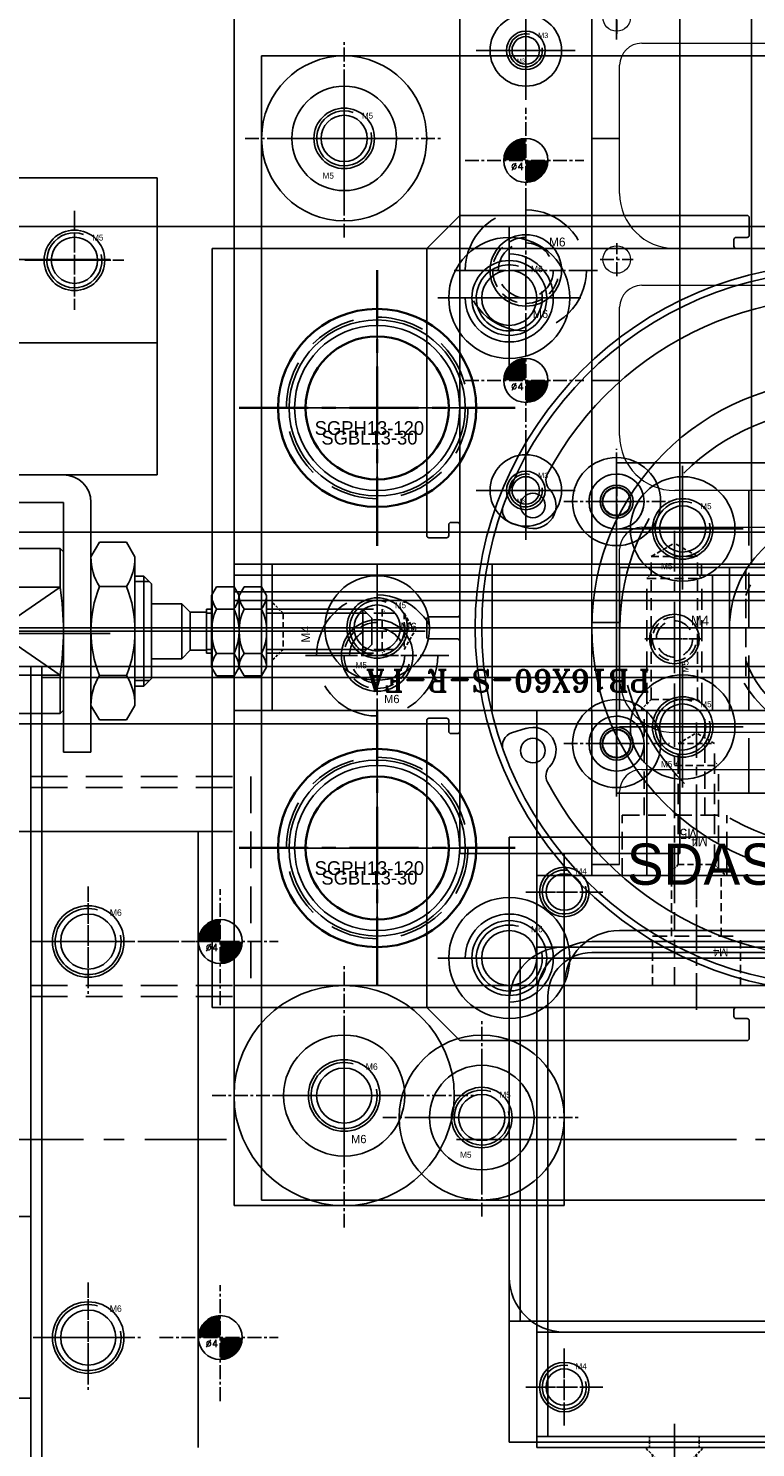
# Model space of a CAD drawing. Header units: millimetres. Extents: x -1657 to 8845, y -11980 to 3013.
# Tile 151 of 256: x 674 to 740, y 611 to 740. Entities that reach past the tile are written whole.
import ezdxf

# ---------------------------------------------------------------- set-up
doc = ezdxf.new("R2010")
doc.units = ezdxf.units.MM
doc.linetypes.add('CENTER', pattern=[2, 1.25, -0.25, 0.25, -0.25])
doc.linetypes.add('DASHED', pattern=[0.75, 0.5, -0.25])
doc.layers.add('FMT', color=7, linetype='Continuous', lineweight=35)
for name, color, linetype in [('SHELL裁切气缸', 252, 'Continuous'), ('STD', 7, 'Continuous'), ('图层100', 243, 'Continuous'), ('图层102', 123, 'Continuous'), ('图层109', 110, 'Continuous'), ('图层110', 146, 'Continuous'), ('图层111', 232, 'Continuous'), ('图层112', 172, 'Continuous'), ('图层114', 30, 'Continuous'), ('图层115', 214, 'Continuous'), ('图层116', 116, 'Continuous'), ('图层117', 23, 'Continuous'), ('图层118', 85, 'Continuous'), ('图层120', 150, 'Continuous'), ('图层121', 52, 'Continuous'), ('图层122', 210, 'Continuous'), ('图层123', 190, 'Continuous'), ('图层124', 74, 'Continuous'), ('图层134', 230, 'Continuous'), ('图层136', 210, 'Continuous'), ('图层137', 101, 'Continuous'), ('图层138', 141, 'Continuous'), ('图层167', 7, 'Continuous'), ('图层172', 21, 'Continuous'), ('图层175', 94, 'Continuous'), ('推料气缸', 251, 'Continuous'), ('方管2', 2, 'Continuous'), ('装SHELL气缸', 252, 'Continuous'), ('铁壳', 1, 'Continuous')]:
    doc.layers.add(name, color=color, linetype=linetype)
doc.styles.add('SIMPLEX', font='SIMPLEX')
doc.styles.add('标注', font='romant.shx')

# ---------------------------------------------------------------- blocks, each defined once
blk = doc.blocks.new('1E9B3')
at = {"layer": '铁壳', "ltscale": 0.625}
for p, q in [((-42.47, 0), (-39.95, 0)), ((0, 0), (2.53, 0)), ((-42.47, -22), (-39.95, -22)), ((0, -22), (2.53, -22))]:
    blk.add_line(p, q, dxfattribs=at)
at = {"layer": '铁壳', "linetype": 'Continuous', "lineweight": 20}
for p, q in [((-42.47, -22), (-42.47, 0)), ((0, 0), (0, -4.99)), ((-39.95, -4.99), (-39.95, 0)), ((2.53, -22), (2.53, 0)), ((-24.77, -7.99), (-15.17, -7.99)), ((-24.23, -8.13), (-24.23, -9.49)), ((-15.72, -9.49), (-15.72, -8.13)), ((-24.73, -9.99), (-34.95, -9.99)), ((-5, -9.99), (-15.22, -9.99)), ((-37.95, -13.34), (-2, -13.34)), ((-39.95, -22), (-39.95, -15.34)), ((0, -15.34), (0, -22))]:
    blk.add_line(p, q, dxfattribs=at)
at = {"layer": '铁壳', "color": 1, "linetype": 'CENTER'}
for p, q in [((-40.22, -12.5), (-40.22, -9.5)), ((0.28, -12.5), (0.28, -9.5)), ((-41.72, -11), (-38.72, -11)), ((-1.22, -11), (1.78, -11))]:
    blk.add_line(p, q, dxfattribs=at)
at = {"layer": '铁壳', "linetype": 'Continuous', "lineweight": 20}
for centre in [(-40.22, -11), (0.28, -11)]:
    blk.add_circle(centre, 1.25, dxfattribs=at)
for centre, radius, start, end in [((-34.95, -4.99), 5, 180, 270), ((-5, -4.99), 5, 270, 0), ((-24.77, -7.79), 0.2, 270, 293.0609), ((-24.48, -8.48), 0.551, 81.8064, 113.0609), ((-24.43, -8.13), 0.2, 0, 81.8064), ((-15.52, -8.13), 0.2, 98.1936, 180), ((-15.47, -8.48), 0.551, 66.9391, 98.1936), ((-15.17, -7.79), 0.2, 246.9391, 270), ((-24.73, -9.49), 0.5, 270, 0), ((-15.22, -9.49), 0.5, 180, 270), ((-37.95, -15.34), 2, 90, 180), ((-2, -15.34), 2, 0, 90)]:
    blk.add_arc(centre, radius, start, end, dxfattribs=at)
blk = doc.blocks.new('1E9FF')
at = {"layer": '铁壳', "ltscale": 0.625}
for p in [(15.72, 128.92), (15.72, 106.92), (15.72, 84.92), (15.72, 62.92)]:
    blk.add_blockref('1E9B3', p, dxfattribs=at)
blk = doc.blocks.new('1EC49')
at = {"layer": '图层109', "color": 1, "linetype": 'CENTER', "ltscale": 3.238837}
blk.add_line((-2.75, -6.76), (-2.75, 11.11), dxfattribs=at)
at = {"layer": '图层109', "color": 4, "linetype": 'DASHED', "ltscale": 3.166667}
for p, q in [((-5.5, 0), (-5.5, 9.5)), ((0, 0), (0, 9.5)), ((-7.5, -5.5), (-7.5, 0)), ((-7.5, 0), (2, 0)), ((2, -5.5), (2, 0))]:
    blk.add_line(p, q, dxfattribs=at)
at = {"layer": '图层109', "ltscale": 3}
blk.add_text('M5', height=0.93, rotation=180, dxfattribs=at).set_placement((-0.54, -1.25))
blk = doc.blocks.new('5F')
at = {"color": 4, "linetype": 'DASHED', "ltscale": 0.471405}
for p, q in [((1, 2.1), (0, 3.1)), ((1, -2.1), (0, -3.1))]:
    blk.add_line(p, q, dxfattribs=at)
at = {"color": 4, "linetype": 'DASHED', "ltscale": 3.8}
for p, q in [((0.6, 2.5), (12, 2.5)), ((0.6, -2.5), (12, -2.5))]:
    blk.add_line(p, q, dxfattribs=at)
at = {"color": 4, "linetype": 'DASHED', "ltscale": 1.4}
for p, q in [((1, 2.1), (1, -2.1)), ((14, 2.1), (14, -2.1))]:
    blk.add_line(p, q, dxfattribs=at)
at = {"color": 4, "linetype": 'DASHED', "ltscale": 2.166667}
for p, q in [((1, 2.1), (14, 2.1)), ((1, -2.1), (14, -2.1))]:
    blk.add_line(p, q, dxfattribs=at)
at = {"color": 4, "linetype": 'DASHED', "ltscale": 0.188562}
for p, q in [((12, 2.5), (12.4, 2.1)), ((12, -2.5), (12.4, -2.1))]:
    blk.add_line(p, q, dxfattribs=at)
at = {"color": 4, "linetype": 'DASHED', "ltscale": 1.666667}
blk.add_line((12, 2.5), (12, -2.5), dxfattribs=at)
at = {"color": 4, "linetype": 'DASHED', "ltscale": 0.80829}
for p in [(14, 2.1), (14, -2.1)]:
    blk.add_line(p, (15.21, 0), dxfattribs=at)
at = {"color": 1, "linetype": 'CENTER', "ltscale": 3.699214}
blk.add_line((-2.16, 0), (16.34, 0), dxfattribs=at)
blk.add_text('M5', height=0.606).set_placement((3.42, -1.28))
blk = doc.blocks.new('B7BA')
at = {"layer": 'STD', "color": 1, "linetype": 'CENTER'}
for p, q in [((0, 0), (0, 19.2)), ((-9.6, 9.6), (9.6, 9.6))]:
    blk.add_line(p, q, dxfattribs=at)
at = {"layer": 'STD', "ltscale": 4.5}
for radius in [8, 6.5]:
    blk.add_circle((0, 9.6), radius, dxfattribs=at)
at = {"layer": 'STD', "ltscale": 4, "insert": (-5.68, 8.4), "char_height": 1.25, "width": 31.6969, "attachment_point": 1}
blk.add_mtext('SGPH13-120', dxfattribs=at)
blk = doc.blocks.new('B75F')
at = {"layer": 'FMT', "color": 1, "linetype": 'CENTER', "ltscale": 5.0112}
for p, q in [((0, 0), (0, 25.06)), ((-12.53, 12.53), (12.53, 12.53))]:
    blk.add_line(p, q, dxfattribs=at)
at = {"layer": 'FMT', "ltscale": 4.5}
for radius in [9, 6.5]:
    blk.add_circle((0, 12.53), radius, dxfattribs=at)
at = {"layer": 'FMT', "ltscale": 4.5, "insert": (-5.07, 10.45), "char_height": 1.25, "width": 12.5667, "attachment_point": 1}
blk.add_mtext('SGBL13-30', dxfattribs=at)
blk = doc.blocks.new('4E')
at = {"color": 1, "linetype": 'CENTER', "ltscale": 0.96}
for p, q in [((0, -2.4), (0, 2.4)), ((-2.4, 0), (2.4, 0))]:
    blk.add_line(p, q, dxfattribs=at)
at = {"color": 4, "linetype": 'DASHED', "ltscale": 3.454}
blk.add_circle((0, 0), 1.65, dxfattribs=at)
at = {"color": 4, "linetype": 'DASHED', "ltscale": 2.093333}
blk.add_arc((0, 0), 2, 90, 0, dxfattribs=at)
at = {"ltscale": 0.5}
blk.add_text('M4', height=0.873, dxfattribs=at).set_placement((1.51, 1.24))
blk = doc.blocks.new('1EE24')
at = {"layer": '图层115', "color": 1, "linetype": 'CENTER', "ltscale": 2.671598}
blk.add_line((-2.25, -6.72), (-2.25, 7.64), dxfattribs=at)
at = {"layer": '图层115', "color": 4, "linetype": 'DASHED', "ltscale": 1.5}
for p, q in [((-4.5, 0), (-4.5, 5.5)), ((0, 0), (0, 5.5)), ((-6.25, -4.5), (-6.25, 0)), ((1.75, -4.5), (1.75, 0))]:
    blk.add_line(p, q, dxfattribs=at)
at = {"layer": '图层115', "color": 4, "linetype": 'DASHED', "ltscale": 2.666667}
blk.add_line((-6.25, 0), (1.75, 0), dxfattribs=at)
at = {"layer": '图层115'}
blk.add_text('M4', height=0.743, rotation=180, dxfattribs=at).set_placement((0.65, -1.11))
blk = doc.blocks.new('4F')
at = {"color": 4, "linetype": 'DASHED', "ltscale": 0.471405}
for p, q in [((1, 1.65), (0, 2.65)), ((1, -1.65), (0, -2.65))]:
    blk.add_line(p, q, dxfattribs=at)
at = {"color": 4, "linetype": 'DASHED', "ltscale": 3.116667}
for p, q in [((0.65, 2), (10, 2)), ((0.65, -2), (10, -2))]:
    blk.add_line(p, q, dxfattribs=at)
at = {"color": 4, "linetype": 'DASHED', "ltscale": 1.1}
for p, q in [((1, 1.65), (1, -1.65)), ((12, 1.65), (12, -1.65))]:
    blk.add_line(p, q, dxfattribs=at)
at = {"color": 4, "linetype": 'DASHED', "ltscale": 3.666667}
for p, q in [((1, 1.65), (12, 1.65)), ((1, -1.65), (12, -1.65))]:
    blk.add_line(p, q, dxfattribs=at)
at = {"color": 4, "linetype": 'DASHED', "ltscale": 0.164992}
for p, q in [((10, 2), (10.35, 1.65)), ((10, -2), (10.35, -1.65))]:
    blk.add_line(p, q, dxfattribs=at)
at = {"color": 4, "linetype": 'DASHED', "ltscale": 1.333333}
blk.add_line((10, 2), (10, -2), dxfattribs=at)
at = {"color": 4, "linetype": 'DASHED', "ltscale": 0.635085}
for p in [(12, 1.65), (12, -1.65)]:
    blk.add_line(p, (12.95, 0), dxfattribs=at)
at = {"color": 1, "linetype": 'CENTER', "ltscale": 3.210708}
blk.add_line((-2.16, 0), (13.9, 0), dxfattribs=at)
blk.add_text('M4', height=0.808, rotation=90).set_placement((3.46, -1.03))
blk = doc.blocks.new('3A')
at = {"color": 1, "linetype": 'CENTER'}
for p, q in [((0, 4.25), (0, -4.25)), ((-4.25, 0), (4.25, 0))]:
    blk.add_line(p, q, dxfattribs=at)
for radius in [3.25, 1.75]:
    blk.add_circle((0, 0), radius)
blk.add_text('M3', height=0.371).set_placement((-0.8, -1.11))
blk = doc.blocks.new('4w')
at = {"color": 1, "linetype": 'CENTER'}
for p, q in [((0, -5.77), (0, 4.77)), ((-5.52, 0), (5.27, 0))]:
    blk.add_line(p, q, dxfattribs=at)
at = {"const_width": 2}
for points in [[(0, 1, 0.414214), (-1, 0, 1)], [(0, -1, 0.414214), (1, 0, 1)]]:
    blk.add_lwpolyline(points, format="xyb", dxfattribs=at)
blk.add_circle((0, 0), 2)
at = {"style": 'SIMPLEX'}
blk.add_text('%%c4', height=0.667, dxfattribs=at).set_placement((-1.34, -0.88))
blk = doc.blocks.new('3C')
at = {"color": 1, "linetype": 'CENTER'}
for p, q in [((0, 4.5), (0, -4.5)), ((-4.5, 0), (4.5, 0))]:
    blk.add_line(p, q, dxfattribs=at)
blk.add_circle((0, 0), 1.25)
at = {"color": 2, "linetype": 'Continuous'}
blk.add_arc((0, 0), 1.5, 77.2897, 8.5828, dxfattribs=at)
blk.add_text('M3', height=0.484).set_placement((1.11, 1.12))
blk = doc.blocks.new('5A')
at = {"color": 1, "linetype": 'CENTER'}
for p, q in [((0, 5.75), (0, -5.75)), ((-5.75, 0), (5.75, 0))]:
    blk.add_line(p, q, dxfattribs=at)
for radius in [4.75, 2.75]:
    blk.add_circle((0, 0), radius)
blk.add_text('M5', height=0.56).set_placement((-1.97, -3.66))
blk = doc.blocks.new('5C')
at = {"color": 1, "linetype": 'CENTER'}
for p, q in [((0, 4.5), (0, -4.5)), ((-4.5, 0), (4.5, 0))]:
    blk.add_line(p, q, dxfattribs=at)
blk.add_circle((0, 0), 2.1)
at = {"color": 2, "linetype": 'Continuous'}
blk.add_arc((0, 0), 2.5, 70.7735, 12.493, dxfattribs=at)
blk.add_text('M5', height=0.54).set_placement((1.62, 1.8))
blk = doc.blocks.new('5P1')
at = {"color": 1, "linetype": 'CENTER', "ltscale": 2.3}
for p, q in [((0, 5.75), (0, -5.75)), ((-5.75, 0), (5.75, 0))]:
    blk.add_line(p, q, dxfattribs=at)
at = {"color": 4, "linetype": 'DASHED', "ltscale": 9.943333}
blk.add_circle((0, 0), 4.75, dxfattribs=at)
at = {"ltscale": 3}
blk.add_circle((0, 0), 2.75, dxfattribs=at)
blk.add_text('M5', height=0.56).set_placement((-1.97, -3.66))
blk = doc.blocks.new('1FBEA')
at = {"layer": 'SHELL裁切气缸'}
for p, q in [((-35.96, 22), (-35.96, -56.34)), ((-70.46, 20.33), (-73.46, 17.33)), ((-70.46, 20.33), (-44.36, 20.33)), ((-44.16, 20.13), (-44.16, 18.53)), ((-36.96, 20.13), (-36.96, 17.53)), ((-36.76, 20.33), (-35.16, 20.33)), ((-34.96, 20.13), (-34.96, 17.53)), ((-27.76, 20.13), (-27.76, 18.53)), ((-27.56, 20.33), (-1.46, 20.33)), ((1.54, 17.33), (-1.46, 20.33)), ((-45.56, 18.13), (-45.56, 17.53)), ((-45.36, 18.33), (-44.36, 18.33)), ((-27.56, 18.33), (-26.56, 18.33)), ((-26.36, 18.13), (-26.36, 17.53)), ((-73.46, 17.33), (-73.46, -8.77)), ((-45.36, 17.33), (-37.16, 17.33)), ((-34.76, 17.33), (-26.56, 17.33)), ((1.54, 17.33), (1.54, 0.47)), ((-3.68, -1.31), (-0.26, 0.11)), ((0, 0), (0.08, -0.18)), ((0.34, -0.29), (1.29, 0.1)), ((-3.9, -1.83), (-2.44, -5.34)), ((1.53, -3.7), (1.61, -3.88)), ((1.64, -3.43), (3.16, -2.8)), ((11.04, -7.17), (3.52, -2.83)), ((-1.92, -5.56), (1.5, -4.14)), ((-71.26, -7.57), (-70.66, -7.57)), ((-64.39, -8.06), (-65.75, -7.63)), ((11.04, -7.17), (11.04, -27.17)), ((-73.26, -8.97), (-71.66, -8.97)), ((-71.46, -7.77), (-71.46, -8.77)), ((-70.46, -7.77), (-70.46, -15.97)), ((-73.46, -16.37), (-73.46, -17.97)), ((-73.26, -16.17), (-70.66, -16.17)), ((-73.26, -18.17), (-70.66, -18.17)), ((-70.46, -18.37), (-70.46, -26.57)), ((-73.46, -25.57), (-73.46, -51.67)), ((-73.26, -25.37), (-71.66, -25.37)), ((-71.46, -25.57), (-71.46, -26.57)), ((-71.26, -26.77), (-70.66, -26.77)), ((-64.39, -26.27), (-65.75, -26.71)), ((11.04, -27.17), (3.52, -31.51)), ((-3.9, -32.51), (-2.44, -29)), ((-1.92, -28.78), (1.5, -30.2)), ((1.53, -30.64), (1.61, -30.46)), ((1.64, -30.9), (3.16, -31.53)), ((-3.68, -33.03), (-0.26, -34.45)), ((0, -34.34), (0.08, -34.15)), ((0.34, -34.04), (1.29, -34.44)), ((1.54, -34.81), (1.54, -51.67)), ((-73.46, -51.67), (-70.46, -54.67)), ((-45.56, -52.47), (-45.56, -51.87)), ((-45.36, -51.67), (-37.16, -51.67)), ((-45.36, -52.67), (-44.36, -52.67)), ((-44.16, -54.47), (-44.16, -52.87)), ((-36.96, -54.47), (-36.96, -51.87)), ((-34.96, -54.47), (-34.96, -51.87)), ((-34.76, -51.67), (-26.56, -51.67)), ((-27.76, -54.47), (-27.76, -52.87)), ((-27.56, -52.67), (-26.56, -52.67)), ((-26.36, -52.47), (-26.36, -51.87)), ((-1.46, -54.67), (1.54, -51.67)), ((-70.46, -54.67), (-44.36, -54.67)), ((-36.76, -54.67), (-35.16, -54.67)), ((-27.56, -54.67), (-1.46, -54.67))]:
    blk.add_line(p, q, dxfattribs=at)
at = {"layer": 'SHELL裁切气缸', "ltscale": 0.5}
for p, q in [((-65.96, 19.33), (-65.96, 6.33)), ((-5.96, 19.33), (-5.96, 6.33)), ((-72.46, 12.83), (-59.46, 12.83)), ((0.54, 12.83), (-12.46, 12.83)), ((11.82, -17.17), (-74.63, -17.17)), ((-65.96, -53.67), (-65.96, -40.67)), ((-5.96, -53.67), (-5.96, -40.67)), ((-72.46, -47.17), (-59.46, -47.17)), ((0.54, -47.17), (-12.46, -47.17))]:
    blk.add_line(p, q, dxfattribs=at)
at = {"layer": 'SHELL裁切气缸', "color": 4, "linetype": 'DASHED', "ltscale": 3.511885}
for p, q in [((-44.46, -11.9), (-44.46, -22.44)), ((-27.46, -11.9), (-27.46, -22.44))]:
    blk.add_line(p, q, dxfattribs=at)
at = {"layer": 'SHELL裁切气缸'}
for centre, radius in [((-65.96, 12.83), 5.5), ((-5.96, 12.83), 5.5), ((-65.96, 12.83), 3.4), ((-35.96, -17.17), 33.1), ((-5.96, 12.83), 3.4), ((-35.96, -17.17), 32.5), ((-63.82, -6.03), 1.12), ((-63.82, -28.31), 1.12), ((-65.96, -47.17), 5.5), ((-5.96, -47.17), 5.5), ((-65.96, -47.17), 3.4), ((-5.96, -47.17), 3.4)]:
    blk.add_circle(centre, radius, dxfattribs=at)
at = {"layer": 'SHELL裁切气缸', "color": 4, "linetype": 'DASHED', "ltscale": 20.881}
blk.add_circle((-35.96, -17.17), 19.95, dxfattribs=at)
at = {"layer": 'SHELL裁切气缸', "color": 4, "linetype": 'DASHED', "ltscale": 20.933333}
blk.add_circle((-35.96, -17.17), 10, dxfattribs=at)
at = {"layer": 'SHELL裁切气缸', "color": 4, "linetype": 'DASHED', "ltscale": 9.001333}
blk.add_circle((-35.96, -17.17), 4.3, dxfattribs=at)
at = {"layer": 'SHELL裁切气缸'}
for centre, radius, start, end in [((-44.36, 20.13), 0.2, 0, 90), ((-36.76, 20.13), 0.2, 90, 180), ((-35.16, 20.13), 0.2, 0, 90), ((-27.56, 20.13), 0.2, 90, 180), ((-45.36, 18.13), 0.2, 90, 180), ((-44.36, 18.53), 0.2, 270, 0), ((-27.56, 18.53), 0.2, 180, 270), ((-26.56, 18.13), 0.2, 0, 90), ((-65.96, 12.83), 4, 180, 90), ((-45.36, 17.53), 0.2, 180, 270), ((-37.16, 17.53), 0.2, 270, 0), ((-34.76, 17.53), 0.2, 180, 270), ((-26.56, 17.53), 0.2, 270, 0), ((-5.96, 12.83), 4, 90, 0), ((-35.96, -17.17), 30, 207.8245, 152.1755), ((-0.18, -0.08), 0.2, 22.5, 112.5), ((1.14, 0.47), 0.4, 292.5, 0), ((0.26, -0.11), 0.2, 202.5, 292.5), ((-3.53, -1.68), 0.4, 112.5, 202.5), ((-61.43, -3.73), 1.2, 152.1755, 223.993), ((1.72, -3.62), 0.2, 112.5, 202.5), ((3.32, -3.17), 0.4, 60, 112.5), ((-63.82, -6.03), 2.11, 250.2204, 43.993), ((1.42, -3.96), 0.2, 292.5, 22.5), ((-65.38, -6.49), 1.2, 160.0428, 252.24), ((-2.07, -5.19), 0.4, 202.5, 292.5), ((-71.26, -7.77), 0.2, 90, 180), ((-70.66, -7.77), 0.2, 0, 90), ((-73.26, -8.77), 0.2, 180, 270), ((-71.66, -8.77), 0.2, 270, 0), ((-73.26, -16.37), 0.2, 90, 180), ((-70.66, -15.97), 0.2, 270, 0), ((-73.26, -17.97), 0.2, 180, 270), ((-70.66, -18.37), 0.2, 0, 90), ((-73.26, -25.57), 0.2, 90, 180), ((-71.66, -25.57), 0.2, 0, 90), ((-71.26, -26.57), 0.2, 180, 270), ((-70.66, -26.57), 0.2, 270, 0), ((-65.38, -27.85), 1.2, 107.76, 199.9572), ((-63.82, -28.31), 2.11, 316.007, 109.7796), ((-2.07, -29.15), 0.4, 67.5, 157.5), ((-61.43, -30.61), 1.2, 136.007, 207.8245), ((1.42, -30.38), 0.2, 337.5, 67.5), ((1.72, -30.72), 0.2, 157.5, 247.5), ((3.32, -31.17), 0.4, 247.5, 300), ((-3.53, -32.66), 0.4, 157.5, 247.5), ((-0.18, -34.26), 0.2, 247.5, 337.5), ((0.26, -34.23), 0.2, 67.5, 157.5), ((1.14, -34.81), 0.4, 0, 67.5), ((-65.96, -47.17), 4, 270, 180), ((-5.96, -47.17), 4, 0, 270), ((-45.36, -51.87), 0.2, 90, 180), ((-45.36, -52.47), 0.2, 180, 270), ((-44.36, -52.87), 0.2, 0, 90), ((-37.16, -51.87), 0.2, 0, 90), ((-34.76, -51.87), 0.2, 90, 180), ((-27.56, -52.87), 0.2, 90, 180), ((-26.56, -51.87), 0.2, 0, 90), ((-26.56, -52.47), 0.2, 270, 0), ((-44.36, -54.47), 0.2, 270, 0), ((-36.76, -54.47), 0.2, 180, 270), ((-35.16, -54.47), 0.2, 270, 0), ((-27.56, -54.47), 0.2, 180, 270)]:
    blk.add_arc(centre, radius, start, end, dxfattribs=at)
at = {"layer": 'SHELL裁切气缸', "color": 4, "linetype": 'DASHED', "ltscale": 9.42}
for start, end in [(19.1881, 160.8119), (199.1881, 340.8119)]:
    blk.add_arc((-35.96, -17.17), 9, start, end, dxfattribs=at)
at = {"layer": 'SHELL裁切气缸', "color": 4, "linetype": 'DASHED', "ltscale": 5.233333}
blk.add_arc((-35.96, -17.17), 5, 90, 0, dxfattribs=at)
at = {"layer": 'SHELL裁切气缸', "insert": (-55.29, -36.76), "char_height": 3.75, "width": 29.8385, "attachment_point": 1}
blk.add_mtext('SDAS-63X35', dxfattribs=at)
blk = doc.blocks.new('6C')
at = {"color": 1, "linetype": 'CENTER'}
for p, q in [((0, 5), (0, -5)), ((-5, 0), (5, 0))]:
    blk.add_line(p, q, dxfattribs=at)
blk.add_circle((0, 0), 2.5)
at = {"color": 2, "linetype": 'Continuous'}
blk.add_arc((0, 0), 3, 73.9359, 10.9553, dxfattribs=at)
blk.add_text('M6', height=0.586).set_placement((1.96, 2.34))
blk = doc.blocks.new('6A')
at = {"color": 1, "linetype": 'CENTER'}
for p, q in [((0, 6.5), (0, -6.5)), ((-6.5, 0), (6.5, 0))]:
    blk.add_line(p, q, dxfattribs=at)
for radius in [5.5, 3.25]:
    blk.add_circle((0, 0), radius)
blk.add_text('M6', height=0.751).set_placement((0.63, -4.33))
blk = doc.blocks.new('6E')
at = {"color": 1, "linetype": 'CENTER', "ltscale": 1.44}
for p, q in [((0, -3.6), (0, 3.6)), ((-3.6, 0), (3.6, 0))]:
    blk.add_line(p, q, dxfattribs=at)
at = {"color": 4, "linetype": 'DASHED', "ltscale": 5.233333}
blk.add_circle((0, 0), 2.5, dxfattribs=at)
at = {"color": 4, "linetype": 'DASHED', "ltscale": 3.14}
blk.add_arc((0, 0), 3, 90, 0, dxfattribs=at)
blk.add_text('M6', height=0.806).set_placement((2.11, 2.18))
blk = doc.blocks.new('6P1')
at = {"color": 1, "linetype": 'CENTER', "ltscale": 2.6}
for p, q in [((0, 6.5), (0, -6.5)), ((-6.5, 0), (6.5, 0))]:
    blk.add_line(p, q, dxfattribs=at)
at = {"color": 4, "linetype": 'DASHED', "ltscale": 11.513333}
blk.add_circle((0, 0), 5.5, dxfattribs=at)
blk.add_circle((0, 0), 3.25)
blk.add_text('M6', height=0.751).set_placement((0.63, -4.33))
blk = doc.blocks.new('21738')
at = {"layer": '推料气缸'}
for p, q in [((-6.25, 2.5), (-6.25, 25.2)), ((-6.25, 25.2), (-3.75, 25.2)), ((-3.75, 2.5), (-3.75, 25.2)), ((-10.25, 20.95), (-9.48, 22.28)), ((-9.48, 22.28), (-7.02, 22.28)), ((-6.25, 20.95), (-7.02, 22.28)), ((-10.25, 20.95), (-10.25, 14.2)), ((-6.25, 20.95), (-6.25, 14.2)), ((-3.45, 21.7), (-3.75, 21.4)), ((-3.75, 14.2), (-3.75, 21.4)), ((-3.45, 21.7), (8.15, 21.7)), ((-3.45, 18.2), (-3.45, 21.7)), ((-22.2, 17.47), (-21.75, 18.26)), ((-21.75, 18.26), (-20.16, 18.26)), ((-19.7, 17.47), (-20.16, 18.26)), ((-19.7, 17.47), (-19.25, 18.26)), ((-19.25, 18.26), (-17.66, 18.26)), ((-17.2, 17.47), (-17.66, 18.26)), ((-11.05, 19.2), (-11.75, 18.5)), ((-11.75, 14.2), (-11.75, 18.5)), ((-10.25, 18.7), (-11.55, 18.7)), ((-11.05, 19.2), (-11.05, 9.2)), ((-10.25, 19.2), (-11.05, 19.2)), ((-9.48, 18.24), (-7.02, 18.24)), ((-3.45, 18.2), (8.15, 18.2)), ((-3.45, 18.2), (8.15, 10.2)), ((8.15, 18.2), (-3.45, 10.2)), ((-22.2, 10.97), (-22.2, 17.47)), ((-19.7, 10.97), (-19.7, 17.47)), ((-17.2, 10.97), (-17.2, 17.47)), ((-31.75, 15.42), (-30.95, 16.22)), ((-22.2, 15.87), (-31.3, 15.87)), ((-30.95, 12.22), (-30.95, 16.22)), ((-22.2, 16.22), (-30.95, 16.22)), ((-21.75, 16.24), (-20.16, 16.24)), ((-19.25, 16.24), (-17.66, 16.24)), ((-16.75, 16.22), (-17.2, 16.22)), ((-16.75, 15.87), (-17.2, 15.87)), ((-16.75, 12.22), (-16.75, 16.22)), ((-16.75, 15.94), (-15.25, 15.94)), ((-15.25, 15.94), (-14.49, 16.71)), ((-15.25, 12.49), (-15.25, 15.94)), ((-14.49, 11.72), (-14.49, 16.71)), ((-14.49, 16.71), (-11.75, 16.71)), ((-33.13, 14.22), (124, 14.22)), ((-31.75, 13.02), (-31.75, 15.42)), ((-11.75, 9.9), (-11.75, 14.2)), ((-10.25, 7.45), (-10.25, 14.2)), ((-6.25, 7.45), (-6.25, 14.2)), ((-3.75, 7), (-3.75, 14.2)), ((-31.75, 13.02), (-30.95, 12.22)), ((-22.2, 12.57), (-31.3, 12.57)), ((-22.2, 12.22), (-30.95, 12.22)), ((-21.75, 12.2), (-20.16, 12.2)), ((-19.25, 12.2), (-17.66, 12.2)), ((-16.75, 12.57), (-17.2, 12.57)), ((-16.75, 12.22), (-17.2, 12.22)), ((-16.75, 12.49), (-15.25, 12.49)), ((-15.25, 12.49), (-14.5, 11.72)), ((-14.5, 11.72), (-11.76, 11.71)), ((-22.2, 10.97), (-21.75, 10.18)), ((-19.7, 10.97), (-20.16, 10.18)), ((-19.7, 10.97), (-19.25, 10.18)), ((-17.2, 10.97), (-17.66, 10.18)), ((-21.75, 10.18), (-20.16, 10.18)), ((-19.25, 10.18), (-17.66, 10.18)), ((-11.75, 9.9), (-11.05, 9.2)), ((-10.25, 9.7), (-11.55, 9.7)), ((-10.25, 9.2), (-11.05, 9.2)), ((-9.48, 10.16), (-7.02, 10.16)), ((-3.45, 10.2), (8.15, 10.2)), ((-3.45, 6.7), (-3.45, 10.2)), ((-10.25, 7.45), (-9.48, 6.12)), ((-6.25, 7.45), (-7.02, 6.12)), ((-3.45, 6.7), (-3.75, 7)), ((-3.45, 6.7), (8.15, 6.7)), ((-9.48, 6.12), (-7.02, 6.12)), ((8.75, 2.5), (-3.75, 2.5)), ((8.75, 0), (-3.75, 0))]:
    blk.add_line(p, q, dxfattribs=at)
for centre, radius, start, end in [((-5.12, 20.94), 5.13, 179.9421, 211.7797), ((-11.38, 20.94), 5.13, 328.2203, 0.0579), ((0.75, 14.2), 11, 158.4382, 201.5618), ((-17.25, 14.2), 11, 338.4382, 21.5618), ((23.09, 14.2), 26.84, 171.4287, 188.5713), ((-20.01, 17.58), 2.19, 182.9924, 217.7898), ((-21.89, 17.58), 2.19, 322.2102, 357.0076), ((-17.51, 17.58), 2.19, 182.9924, 217.7898), ((-19.39, 17.58), 2.19, 322.2102, 357.0076), ((-17.51, 14.22), 4.7, 154.5161, 205.4839), ((-24.4, 14.22), 4.7, 334.5161, 25.4839), ((-15.01, 14.22), 4.7, 154.5161, 205.4839), ((-21.9, 14.22), 4.7, 334.5161, 25.4839), ((-20.01, 10.85), 2.19, 142.2102, 177.0076), ((-21.89, 10.85), 2.19, 2.9924, 37.7898), ((-17.51, 10.85), 2.19, 142.2102, 177.0076), ((-19.39, 10.85), 2.19, 2.9924, 37.7898), ((-5.12, 7.46), 5.13, 148.2203, 180.0579), ((-11.38, 7.46), 5.13, 359.9421, 31.7797), ((-3.75, 2.5), 2.5, 180, 270)]:
    blk.add_arc(centre, radius, start, end, dxfattribs=at)
blk = doc.blocks.new('2A531')
at = {"layer": '方管2', "ltscale": 2.125}
for p, q in [((0, 3), (840, 3)), ((0, -37), (840, -37))]:
    blk.add_line(p, q, dxfattribs=at)
at = {"layer": '方管2', "color": 4, "linetype": 'DASHED', "ltscale": 280}
for p, q in [((0, 0), (840, 0)), ((0, -34), (840, -34))]:
    blk.add_line(p, q, dxfattribs=at)
blk = doc.blocks.new('2BE04')
at = {"layer": '图层138', "lineweight": -3, "ltscale": 1.125}
for p, q in [((0, 0), (250, 0)), ((0, -200), (0, 0)), ((1, -200), (1, 0)), ((1, -1), (249, -1)), ((-1.5, -50), (0, -50)), ((-23.5, -66.5), (0, -66.5))]:
    blk.add_line(p, q, dxfattribs=at)
at = {"layer": '图层138', "color": 4, "linetype": 'DASHED', "lineweight": -3, "ltscale": 6.666667}
for p, q in [((0, -10), (20, -10)), ((20, -10), (20, -30)), ((0, -11), (20, -11)), ((0, -15), (20, -15)), ((0, -25), (20, -25)), ((0, -29), (20, -29)), ((0, -30), (20, -30))]:
    blk.add_line(p, q, dxfattribs=at)
blk = doc.blocks.new('4C')
at = {"color": 1, "linetype": 'CENTER', "ltscale": 1.3982}
for p, q in [((0, 3.5), (0, -3.5)), ((-3.5, 0), (3.5, 0))]:
    blk.add_line(p, q, dxfattribs=at)
blk.add_circle((0, 0), 1.65)
at = {"color": 2, "linetype": 'Continuous'}
blk.add_arc((0, 0), 2, 80.7475, 15.0508, dxfattribs=at)
blk.add_text('M4', height=0.558).set_placement((1.01, 1.61))
blk = doc.blocks.new('62F89')
at = {"layer": '装SHELL气缸'}
for p, q in [((11.4, 17.4), (93.6, 17.4)), ((192.05, 8.7), (-1.05, 8.7)), ((11.4, 0), (93.62, 0))]:
    blk.add_line(p, q, dxfattribs=at)
at = {"layer": '装SHELL气缸', "insert": (73.28, 2.9), "char_height": 2, "width": 39.1333, "attachment_point": 1, "rotation": 180, "style": '标注'}
blk.add_mtext('{\\C5;PB16X60-S-R-FA}', dxfattribs=at)

msp = doc.modelspace()

# ---------------------------------------------------------------- linework, layer by layer
at = {"layer": '图层100', "ltscale": 2}
for p in [(657.5098, 667.4368), (689.5098, 611.4368)]:
    msp.add_line(p, (689.5098, 667.4368), dxfattribs=at)
at = {"layer": '图层100', "color": 1, "linetype": 'CENTER'}
for p, q in [((679.5098, 653.5368), (679.5098, 661.3368)), ((675.6098, 657.4368), (683.4098, 657.4368)), ((679.5098, 617.5368), (679.5098, 625.3368)), ((675.6098, 621.4368), (683.4098, 621.4368))]:
    msp.add_line(p, q, dxfattribs=at)
at = {"layer": '图层100', "color": 1, "linetype": 'CENTER', "ltscale": 7.424}
msp.add_line((654.9498, 639.4368), (692.0698, 639.4368), dxfattribs=at)
at = {"layer": '图层100', "ltscale": 2}
for centre in [(679.5098, 657.4368), (679.5098, 621.4368)]:
    msp.add_circle(centre, 3.25, dxfattribs=at)
at = {"layer": '图层109', "ltscale": 0.625}
for p, q in [((720.2598, 678.4368), (775.2598, 678.4368)), ((720.2598, 663.4368), (720.2598, 678.4368)), ((725.2598, 663.4368), (725.2598, 678.4368)), ((730.2598, 663.4368), (730.2598, 678.4368)), ((720.2598, 663.4368), (775.2598, 663.4368))]:
    msp.add_line(p, q, dxfattribs=at)
at = {"layer": '图层109', "color": 1, "linetype": 'CENTER'}
for p, q in [((727.5098, 673.8648), (727.5098, 676.9848)), ((725.9498, 675.4248), (729.0698, 675.4248))]:
    msp.add_line(p, q, dxfattribs=at)
at = {"layer": '图层109', "ltscale": 0.65}
msp.add_circle((727.5098, 675.4248), 1.3, dxfattribs=at)
at = {"layer": '图层110', "ltscale": 0.625}
for p, q in [((692.7598, 653.4368), (692.7598, 743.4368)), ((725.2598, 691.7368), (725.2598, 743.4368)), ((739.7598, 743.4368), (739.7598, 691.7368)), ((692.7598, 691.7368), (802.7598, 691.7368)), ((692.7598, 690.7368), (802.7598, 690.7368)), ((692.7598, 689.2368), (802.7598, 689.2368)), ((692.7598, 688.4368), (802.7598, 688.4368)), ((692.7598, 678.4368), (802.7598, 678.4368)), ((720.2598, 653.4368), (720.2598, 678.4368)), ((692.7598, 653.4368), (720.2598, 653.4368))]:
    msp.add_line(p, q, dxfattribs=at)
at = {"layer": '图层110', "color": 1, "linetype": 'CENTER'}
for p, q in [((702.7598, 721.4368), (702.7598, 739.4368)), ((693.7598, 730.4368), (711.7598, 730.4368)), ((705.7598, 696.0368), (705.7598, 715.8368)), ((695.8598, 705.9368), (715.6598, 705.9368)), ((727.5098, 695.8648), (727.5098, 698.9848)), ((725.9498, 697.4248), (729.0698, 697.4248)), ((705.7598, 656.0368), (705.7598, 675.8368)), ((695.8598, 665.9368), (715.6598, 665.9368))]:
    msp.add_line(p, q, dxfattribs=at)
at = {"layer": '图层110'}
msp.add_circle((702.7598, 730.4368), 7.5, dxfattribs=at)
at = {"layer": '图层110', "color": 4, "linetype": 'DASHED', "ltscale": 8.635}
for centre in [(705.7598, 705.9368), (705.7598, 665.9368)]:
    msp.add_circle(centre, 8.25, dxfattribs=at)
at = {"layer": '图层110', "ltscale": 0.625}
for centre in [(705.7598, 705.9368), (705.7598, 665.9368)]:
    msp.add_circle(centre, 6.5, dxfattribs=at)
at = {"layer": '图层110', "ltscale": 1.125}
msp.add_circle((727.5098, 697.4248), 1.3, dxfattribs=at)
at = {"layer": '图层111', "ltscale": 4.125}
for p, q in [((690.7598, 720.4368), (804.7598, 720.4368)), ((690.7598, 651.4368), (690.7598, 720.4368)), ((690.7598, 651.4368), (722.7598, 651.4368))]:
    msp.add_line(p, q, dxfattribs=at)
at = {"layer": '图层111', "color": 1, "linetype": 'CENTER'}
for p, q in [((705.7598, 695.1368), (705.7598, 716.7368)), ((694.9598, 705.9368), (716.5598, 705.9368)), ((727.5098, 692.6248), (727.5098, 702.2248)), ((722.7098, 697.4248), (732.3098, 697.4248)), ((727.5098, 670.6248), (727.5098, 680.2248)), ((705.7598, 655.1368), (705.7598, 676.7368)), ((722.7098, 675.4248), (732.3098, 675.4248)), ((694.9598, 665.9368), (716.5598, 665.9368))]:
    msp.add_line(p, q, dxfattribs=at)
at = {"layer": '图层111', "ltscale": 4.5}
for p, q in [((737.7598, 691.4368), (757.7598, 691.4368)), ((737.7598, 678.4368), (737.7598, 691.4368)), ((737.7598, 678.4368), (742.7598, 678.4368))]:
    msp.add_line(p, q, dxfattribs=at)
at = {"layer": '图层111', "ltscale": 0.65}
for p, q in [((722.7598, 651.4368), (722.7598, 663.4368)), ((722.7598, 663.4368), (772.7598, 663.4368))]:
    msp.add_line(p, q, dxfattribs=at)
at = {"layer": '图层111', "ltscale": 4.125}
for centre, radius in [((705.7598, 705.9368), 9), ((727.5098, 697.4248), 4), ((727.5098, 697.4248), 2.5), ((727.5098, 675.4248), 4), ((727.5098, 675.4248), 2.5), ((705.7598, 665.9368), 9)]:
    msp.add_circle(centre, radius, dxfattribs=at)
at = {"layer": '图层112', "ltscale": 4.5}
for p, q in [((737.7598, 691.4368), (757.7598, 691.4368)), ((737.7598, 678.4368), (737.7598, 691.4368)), ((737.7598, 678.4368), (757.7598, 678.4368))]:
    msp.add_line(p, q, dxfattribs=at)
at = {"layer": '图层114', "ltscale": 1.625}
for p, q in [((727.7598, 678.4368), (727.7598, 691.4368)), ((727.7598, 691.4368), (742.7598, 691.4368)), ((727.7598, 678.4368), (742.7598, 678.4368))]:
    msp.add_line(p, q, dxfattribs=at)
at = {"layer": '图层114', "color": 1, "linetype": 'CENTER'}
for p, q in [((732.7598, 682.2368), (732.7598, 687.6368)), ((730.0598, 684.9368), (735.4598, 684.9368))]:
    msp.add_line(p, q, dxfattribs=at)
at = {"layer": '图层114', "ltscale": 1.625}
msp.add_circle((732.7598, 684.9368), 2.25, dxfattribs=at)
at = {"layer": '图层115', "ltscale": 0.65}
for p, q in [((722.7598, 663.4368), (772.7598, 663.4368)), ((722.7598, 653.4368), (722.7598, 663.4368)), ((722.7598, 653.4368), (772.7598, 653.4368))]:
    msp.add_line(p, q, dxfattribs=at)
at = {"layer": '图层115', "color": 4, "linetype": 'DASHED', "ltscale": 3.333333}
msp.add_line((732.7598, 653.4368), (732.7598, 663.4368), dxfattribs=at)
at = {"layer": '图层116', "color": 1, "linetype": 'CENTER'}
for p, q in [((727.5098, 692.6248), (727.5098, 702.2248)), ((722.7098, 697.4248), (732.3098, 697.4248)), ((727.5098, 670.6248), (727.5098, 680.2248)), ((722.7098, 675.4248), (732.3098, 675.4248))]:
    msp.add_line(p, q, dxfattribs=at)
at = {"layer": '图层116', "ltscale": 2}
for centre in [(727.5098, 697.4248), (727.5098, 675.4248)]:
    msp.add_circle(centre, 4, dxfattribs=at)
at = {"layer": '图层116', "color": 4, "linetype": 'DASHED', "ltscale": 2.616667}
for centre in [(727.5098, 697.4248), (727.5098, 675.4248)]:
    msp.add_circle(centre, 2.5, dxfattribs=at)
at = {"layer": '图层116', "color": 4, "linetype": 'DASHED', "ltscale": 1.308333}
for centre in [(727.5098, 697.4248), (727.5098, 675.4248)]:
    msp.add_circle(centre, 1.25, dxfattribs=at)
at = {"layer": '图层117', "ltscale": 2}
for p, q in [((713.2598, 665.4368), (713.2598, 743.4368)), ((733.2598, 665.4368), (733.2598, 743.4368)), ((713.2598, 665.4368), (733.2598, 665.4368))]:
    msp.add_line(p, q, dxfattribs=at)
at = {"layer": '图层117', "color": 1, "linetype": 'CENTER'}
for p, q in [((727.5098, 695.6248), (727.5098, 699.2248)), ((725.7098, 697.4248), (729.3098, 697.4248)), ((727.5098, 673.6248), (727.5098, 677.2248)), ((725.7098, 675.4248), (729.3098, 675.4248))]:
    msp.add_line(p, q, dxfattribs=at)
at = {"layer": '图层117', "ltscale": 2}
for centre in [(727.5098, 697.4248), (727.5098, 675.4248)]:
    msp.add_circle(centre, 1.5, dxfattribs=at)
at = {"layer": '图层118', "color": 1, "linetype": 'CENTER', "ltscale": 23.2}
msp.add_line((727.5098, 739.4368), (727.5098, 857.4368), dxfattribs=at)
at = {"layer": '图层120', "color": 1, "linetype": 'CENTER', "ltscale": 21.344}
msp.add_line((692.7598, 738.0768), (692.7598, 844.7968), dxfattribs=at)
at = {"layer": '图层120'}
for p, q in [((692.7598, 633.4368), (692.7598, 743.4368)), ((727.7598, 658.4368), (767.7598, 658.4368)), ((692.7598, 653.4368), (722.7598, 653.4368)), ((692.7598, 633.4368), (722.7598, 633.4368))]:
    msp.add_line(p, q, dxfattribs=at)
at = {"layer": '图层120', "ltscale": 5}
msp.add_line((722.7598, 653.4368), (722.7598, 633.4368), dxfattribs=at)
msp.add_arc((727.7598, 653.4368), 5, 90, 180, dxfattribs=at)
at = {"layer": '图层121', "ltscale": 3.75}
for p, q in [((695.2598, 737.9368), (800.2598, 737.9368)), ((695.2598, 633.9368), (695.2598, 737.9368)), ((695.2598, 633.9368), (800.2598, 633.9368))]:
    msp.add_line(p, q, dxfattribs=at)
at = {"layer": '图层121', "color": 1, "linetype": 'CENTER'}
msp.add_line((720.7598, 685.9368), (774.7598, 685.9368), dxfattribs=at)
at = {"layer": '图层121', "ltscale": 1.625}
msp.add_circle((747.7598, 685.9368), 22.5, dxfattribs=at)
at = {"layer": '图层122', "color": 1, "linetype": 'CENTER'}
for p, q in [((702.7598, 721.4368), (702.7598, 739.4368)), ((693.7598, 730.4368), (711.7598, 730.4368)), ((715.2598, 632.4368), (715.2598, 650.4368)), ((706.2598, 641.4368), (724.2598, 641.4368))]:
    msp.add_line(p, q, dxfattribs=at)
at = {"layer": '图层122', "ltscale": 3.75}
for centre in [(702.7598, 730.4368), (715.2598, 641.4368)]:
    msp.add_circle(centre, 7.5, dxfattribs=at)
at = {"layer": '图层123', "ltscale": 3.75}
for p, q in [((690.7598, 651.4368), (690.7598, 720.4368)), ((690.7598, 720.4368), (804.7598, 720.4368)), ((690.7598, 651.4368), (804.7598, 651.4368))]:
    msp.add_line(p, q, dxfattribs=at)
at = {"layer": '图层123', "color": 1, "linetype": 'CENTER'}
for p, q in [((705.7598, 696.9368), (705.7598, 714.9368)), ((696.7598, 705.9368), (714.7598, 705.9368)), ((705.7598, 656.9368), (705.7598, 674.9368)), ((696.7598, 665.9368), (714.7598, 665.9368))]:
    msp.add_line(p, q, dxfattribs=at)
at = {"layer": '图层123', "color": 1, "linetype": 'CENTER', "ltscale": 13.92}
msp.add_line((685.9598, 685.9368), (809.5598, 685.9368), dxfattribs=at)
at = {"layer": '图层123', "ltscale": 3.75}
for centre in [(705.7598, 705.9368), (705.7598, 665.9368)]:
    msp.add_circle(centre, 7.5, dxfattribs=at)
at = {"layer": '图层124', "ltscale": 11.25}
for p, q in [((727.5098, 670.9368), (727.5098, 700.9368)), ((727.5098, 700.9368), (742.5098, 700.9368)), ((727.5098, 670.9368), (742.5098, 670.9368))]:
    msp.add_line(p, q, dxfattribs=at)
at = {"layer": '图层124', "color": 4, "linetype": 'DASHED', "ltscale": 10}
msp.add_line((739.5098, 670.9368), (739.5098, 700.9368), dxfattribs=at)
at = {"layer": '图层134', "color": 1, "linetype": 'CENTER'}
for p, q in [((702.7598, 631.4368), (702.7598, 655.4368)), ((690.7598, 643.4368), (714.7598, 643.4368))]:
    msp.add_line(p, q, dxfattribs=at)
at = {"layer": '图层134', "ltscale": 3.75}
msp.add_circle((702.7598, 643.4368), 10, dxfattribs=at)
at = {"layer": '图层136', "ltscale": 5}
for p, q in [((696.2098, 678.4368), (696.2098, 691.7368)), ((696.2098, 691.7368), (735.2098, 691.7368)), ((716.2098, 678.4368), (716.2098, 691.7368)), ((735.2098, 690.7368), (735.2098, 691.7368)), ((735.2098, 690.7368), (736.2098, 690.7368)), ((736.2098, 678.4368), (736.2098, 690.7368)), ((696.2098, 678.4368), (736.2098, 678.4368))]:
    msp.add_line(p, q, dxfattribs=at)
at = {"layer": '图层137', "ltscale": 5}
for p, q in [((655.7598, 726.8549), (685.7598, 726.8549)), ((685.7598, 699.8549), (685.7598, 726.8549)), ((655.7598, 711.8549), (685.7598, 711.8549)), ((655.7598, 699.8549), (685.7598, 699.8549))]:
    msp.add_line(p, q, dxfattribs=at)
at = {"layer": '图层137', "color": 1, "linetype": 'CENTER'}
for p, q in [((678.2598, 716.0549), (678.2598, 722.6549)), ((674.9598, 719.3549), (681.5598, 719.3549))]:
    msp.add_line(p, q, dxfattribs=at)
at = {"layer": '图层137', "ltscale": 5}
msp.add_circle((678.2598, 719.3549), 2.75, dxfattribs=at)
at = {"layer": '图层167', "ltscale": 0.425}
for p, q in [((722.7598, 656.9368), (772.7598, 656.9368)), ((722.7598, 621.9368), (772.7598, 621.9368))]:
    msp.add_line(p, q, dxfattribs=at)
at = {"layer": '图层167', "color": 1, "linetype": 'CENTER'}
for p, q in [((702.7598, 631.4368), (702.7598, 655.4368)), ((690.7598, 643.4368), (714.7598, 643.4368))]:
    msp.add_line(p, q, dxfattribs=at)
at = {"layer": '图层167', "ltscale": 2.125}
msp.add_line((717.7598, 626.9368), (717.7598, 651.9368), dxfattribs=at)
at = {"layer": '图层167', "color": 1, "linetype": 'CENTER', "ltscale": 13.92}
msp.add_line((712.9598, 639.4368), (782.5598, 639.4368), dxfattribs=at)
at = {"layer": '图层167', "ltscale": 3.75}
msp.add_circle((702.7598, 643.4368), 10, dxfattribs=at)
at = {"layer": '图层167', "ltscale": 2.125}
for centre, start, end in [((722.7598, 651.9368), 90, 180), ((722.7598, 626.9368), 180, 270)]:
    msp.add_arc(centre, 5, start, end, dxfattribs=at)
at = {"layer": '图层172', "ltscale": 2.125}
for p, q in [((725.2598, 657.4368), (770.2598, 657.4368)), ((725.2598, 656.4368), (770.2598, 656.4368)), ((720.2598, 611.4368), (720.2598, 652.4368)), ((721.2598, 612.4368), (721.2598, 652.4368)), ((720.2598, 612.4368), (775.2598, 612.4368)), ((720.2598, 611.4368), (775.2598, 611.4368))]:
    msp.add_line(p, q, dxfattribs=at)
at = {"layer": '图层172', "color": 1, "linetype": 'CENTER', "ltscale": 0.487279}
msp.add_line((732.7598, 613.155), (732.7598, 610.7187), dxfattribs=at)
at = {"layer": '图层172', "color": 4, "linetype": 'DASHED', "ltscale": 0.333333}
for p, q in [((730.5098, 612.4368), (730.5098, 611.4368)), ((735.0098, 612.4368), (735.0098, 611.4368))]:
    msp.add_line(p, q, dxfattribs=at)
at = {"layer": '图层172', "ltscale": 2.125}
for radius in [5, 4]:
    msp.add_arc((725.2598, 652.4368), radius, 90, 180, dxfattribs=at)
at = {"layer": '图层175', "ltscale": 1.125}
for p, q in [((777.7598, 666.9368), (717.7598, 666.9368)), ((717.7598, 611.9368), (717.7598, 666.9368)), ((777.7598, 655.9368), (717.7598, 655.9368)), ((718.7598, 622.9368), (718.7598, 655.9368)), ((777.7598, 622.9368), (717.7598, 622.9368)), ((777.7598, 611.9368), (717.7598, 611.9368))]:
    msp.add_line(p, q, dxfattribs=at)
at = {"layer": '图层175', "color": 1, "linetype": 'CENTER'}
for p, q in [((722.7598, 659.2368), (722.7598, 664.6368)), ((725.4598, 661.9368), (720.0598, 661.9368)), ((722.7598, 614.2368), (722.7598, 619.6368)), ((725.4598, 616.9368), (720.0598, 616.9368))]:
    msp.add_line(p, q, dxfattribs=at)
at = {"layer": '图层175', "color": 4, "linetype": 'DASHED', "ltscale": 10}
for p, q in [((777.7598, 656.9368), (717.7598, 656.9368)), ((777.7598, 621.9368), (717.7598, 621.9368))]:
    msp.add_line(p, q, dxfattribs=at)
at = {"layer": '图层175', "color": 1, "linetype": 'CENTER', "ltscale": 6.96}
msp.add_line((780.1598, 639.4368), (715.3598, 639.4368), dxfattribs=at)
at = {"layer": '图层175', "ltscale": 1.125}
for centre in [(722.7598, 661.9368), (722.7598, 616.9368)]:
    msp.add_circle(centre, 2.25, dxfattribs=at)

# ---------------------------------------------------------------- block references
at = {"layer": 'FMT', "ltscale": 4.5}
for p in [(705.7598, 693.4088), (705.7598, 653.4088)]:
    msp.add_blockref('B75F', p, dxfattribs=at)
at = {"layer": 'SHELL裁切气缸', "ltscale": 1.625}
msp.add_blockref('1FBEA', (783.7209, 703.1055), dxfattribs=at)
at = {"layer": 'STD', "ltscale": 4}
for p in [(705.7598, 696.3368), (705.7598, 656.3368)]:
    msp.add_blockref('B7BA', p, dxfattribs=at)
at = {"layer": '图层102', "ltscale": 1.125, "rotation": 270}
msp.add_blockref('4F', (732.7598, 611.4368), dxfattribs=at)
at = {"layer": '图层109', "ltscale": 3.25}
msp.add_blockref('1EC49', (735.5098, 668.9368), dxfattribs=at)
at = {"layer": '图层110', "ltscale": 0.75}
for name, p in [('3C', (719.2598, 738.4368)), ('4w', (719.2598, 728.4368)), ('4w', (719.2598, 708.4368)), ('3C', (719.2598, 698.4368))]:
    msp.add_blockref(name, p, dxfattribs=at)
at = {"layer": '图层110', "ltscale": 5}
for p in [(719.2598, 718.4368), (705.7598, 683.4368)]:
    msp.add_blockref('6E', p, dxfattribs=at)
at = {"layer": '图层110', "ltscale": 3.25, "rotation": 89.99999999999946}
msp.add_blockref('5F', (732.7598, 678.4368), dxfattribs=at)
at = {"layer": '图层111', "ltscale": 3.75}
msp.add_blockref('5C', (705.7598, 685.9368), dxfattribs=at)
at = {"layer": '图层111', "ltscale": 1.125}
msp.add_blockref('4E', (732.7598, 684.9368), dxfattribs=at)
at = {"layer": '图层111', "ltscale": 0.65, "rotation": 90}
msp.add_blockref('4F', (734.7598, 663.4368), dxfattribs=at)
at = {"layer": '图层115', "ltscale": 0.65}
msp.add_blockref('1EE24', (737.0098, 657.9368), dxfattribs=at)
at = {"layer": '图层117', "ltscale": 2}
for name, p in [('3A', (719.2598, 738.4368)), ('4w', (719.2598, 728.4368)), ('4w', (719.2598, 708.4368)), ('3A', (719.2598, 698.4368))]:
    msp.add_blockref(name, p, dxfattribs=at)
at = {"layer": '图层120', "ltscale": 3.75}
for p in [(702.7598, 730.4368), (715.2598, 641.4368)]:
    msp.add_blockref('5P1', p, dxfattribs=at)
at = {"layer": '图层120', "ltscale": 5}
for name, p in [('6P1', (719.2598, 718.4368)), ('6P1', (705.7598, 683.4368)), ('6A', (702.7598, 643.4368))]:
    msp.add_blockref(name, p, dxfattribs=at)
at = {"layer": '图层121', "ltscale": 3.75}
for p in [(702.7598, 730.4368), (715.2598, 641.4368)]:
    msp.add_blockref('5A', p, dxfattribs=at)
at = {"layer": '图层121', "ltscale": 0.875}
for p in [(717.7598, 715.9368), (717.7598, 655.9368)]:
    msp.add_blockref('6C', p, dxfattribs=at)
at = {"layer": '图层122', "ltscale": 3.75}
for p in [(702.7598, 730.4368), (715.2598, 641.4368)]:
    msp.add_blockref('5C', p, dxfattribs=at)
at = {"layer": '图层123', "ltscale": 11.25}
for p in [(733.5098, 694.9368), (733.5098, 676.9368)]:
    msp.add_blockref('5C', p, dxfattribs=at)
at = {"layer": '图层123', "ltscale": 3.75}
msp.add_blockref('5A', (705.7598, 685.9368), dxfattribs=at)
at = {"layer": '图层124', "ltscale": 11.25}
for p in [(733.5098, 694.9368), (733.5098, 676.9368)]:
    msp.add_blockref('5A', p, dxfattribs=at)
at = {"layer": '图层134', "ltscale": 5}
msp.add_blockref('6C', (702.7598, 643.4368), dxfattribs=at)
at = {"layer": '图层136', "ltscale": 5}
msp.add_blockref('4F', (696.2098, 685.6368), dxfattribs=at)
at = {"layer": '图层138', "ltscale": 1.125}
msp.add_blockref('2BE04', (674.2951, 682.4368), dxfattribs=at)
at = {"layer": '图层167', "ltscale": 5}
msp.add_blockref('5C', (678.2598, 719.3549), dxfattribs=at)
at = {"layer": '图层167', "ltscale": 1.125}
for name, p in [('4C', (722.7598, 661.9368)), ('6C', (679.5098, 657.4368)), ('6C', (679.5098, 621.4368)), ('4C', (722.7598, 616.9368))]:
    msp.add_blockref(name, p, dxfattribs=at)
at = {"layer": '图层167', "ltscale": 3}
for p in [(691.5098, 657.4368), (691.5098, 621.4368)]:
    msp.add_blockref('4w', p, dxfattribs=at)
at = {"layer": '图层167', "ltscale": 3.75}
msp.add_blockref('6P1', (702.7598, 643.4368), dxfattribs=at)
at = {"layer": '推料气缸', "ltscale": 5, "rotation": 180}
msp.add_blockref('21738', (673.5098, 699.8549), dxfattribs=at)
at = {"layer": '方管2', "ltscale": 2.125}
msp.add_blockref('2A531', (121.5098, 719.4368), dxfattribs=at)
at = {"layer": '装SHELL气缸'}
msp.add_blockref('62F89', (657.2598, 677.2368), dxfattribs=at)
at = {"layer": '铁壳', "ltscale": 0.625}
msp.add_blockref('1E9FF', (752.0161, 623.5069), dxfattribs=at)

doc.saveas('drawing.dxf')
